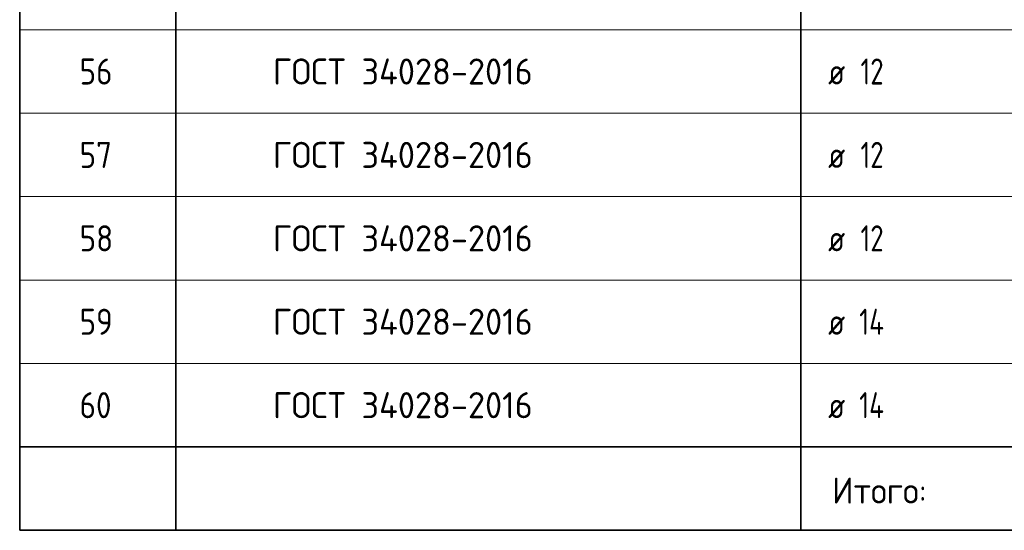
# Model space of a CAD drawing. Header units: metres. Extents: x -38 to 107, y -15 to 21.
# Tile 48 of 89: x 67.92 to 77.37, y -3.53 to 1.37. Entities that reach past the tile are written whole.
import ezdxf

# ---------------------------------------------------------------- set-up
doc = ezdxf.new("R2010")
doc.units = ezdxf.units.M
doc.styles.add('ISOCPEUR', font='txt')

msp = doc.modelspace()

# ---------------------------------------------------------------- linework, layer by layer
at = {"color": 7, "linetype": 'Continuous', "lineweight": 35, "transparency": 33554687}
for p, q in [((67.9198, 2.0717), (67.9198, 1.2717)), ((69.4198, 2.0717), (69.4198, 1.2717)), ((75.4198, 2.0717), (75.4198, 1.2717)), ((67.9198, 1.2717), (67.9198, 0.4717)), ((69.4198, 1.2717), (69.4198, 0.4717)), ((75.4198, 1.2717), (75.4198, 0.4717)), ((67.9198, 0.4717), (67.9198, -0.3283)), ((69.4198, 0.4717), (69.4198, -0.3283)), ((75.4198, 0.4717), (75.4198, -0.3283)), ((67.9198, -0.3283), (67.9198, -1.1283)), ((69.4198, -0.3283), (69.4198, -1.1283)), ((75.4198, -0.3283), (75.4198, -1.1283)), ((67.9198, -1.1283), (67.9198, -1.9283)), ((69.4198, -1.1283), (69.4198, -1.9283)), ((75.4198, -1.1283), (75.4198, -1.9283)), ((67.9198, -1.9283), (67.9198, -2.7283)), ((69.4198, -1.9283), (69.4198, -2.7283)), ((75.4198, -1.9283), (75.4198, -2.7283)), ((67.9198, -2.7283), (67.9198, -3.5283)), ((67.9198, -2.7283), (86.4198, -2.7283)), ((69.4198, -2.7283), (69.4198, -3.5283)), ((75.4198, -2.7283), (75.4198, -3.5283)), ((67.9198, -3.5283), (86.4198, -3.5283))]:
    msp.add_line(p, q, dxfattribs=at)
at = {"color": 7, "linetype": 'Continuous', "lineweight": 13, "transparency": 33554687}
for p, q in [((86.4198, 1.2717), (67.9198, 1.2717)), ((86.4198, 0.4717), (67.9198, 0.4717)), ((86.4198, -0.3283), (67.9198, -0.3283)), ((86.4198, -1.1283), (67.9198, -1.1283)), ((86.4198, -1.9283), (67.9198, -1.9283)), ((86.4198, -2.7283), (67.9198, -2.7283))]:
    msp.add_line(p, q, dxfattribs=at)

# ---------------------------------------------------------------- texts
at = {"color": 7, "linetype": 'Continuous', "lineweight": 35, "transparency": 33554687, "char_height": 0.25, "attachment_point": 7, "style": 'ISOCPEUR'}
for s, insert, width in [('\\W0.87;56', (68.4948, 0.7467), 0.45901), ('\\W0.96;ГОСТ 34028-2016', (70.3506, 0.7467), 2.743715), ('\\W0.75;12', (75.9925, 0.7467), 0.393567), ('\\W0.82;ø', (75.6817, 0.7467), 0.327205), ('\\W0.87;57', (68.4948, -0.0533), 0.45901), ('\\W0.96;ГОСТ 34028-2016', (70.3506, -0.0533), 2.743715), ('\\W0.75;12', (75.9925, -0.0533), 0.393567), ('\\W0.82;ø', (75.6817, -0.0533), 0.327205), ('\\W0.87;58', (68.4948, -0.8533), 0.45901), ('\\W0.96;ГОСТ 34028-2016', (70.3506, -0.8533), 2.743715), ('\\W0.82;ø', (75.6817, -0.8533), 0.327205), ('\\W0.75;12', (75.9925, -0.8533), 0.393567), ('\\W0.87;59', (68.4948, -1.6533), 0.45901), ('\\W0.96;ГОСТ 34028-2016', (70.3506, -1.6533), 2.743715), ('\\W0.76;14', (75.98, -1.6533), 0.420468), ('\\W0.82;ø', (75.6817, -1.6533), 0.327205), ('\\W0.87;60', (68.4948, -2.4533), 0.45901), ('\\W0.96;ГОСТ 34028-2016', (70.3506, -2.4533), 2.743715), ('\\W0.82;ø', (75.6817, -2.4533), 0.327205), ('\\W0.76;14', (75.98, -2.4533), 0.420468), ('\\W0.95;Итого:', (75.7194, -3.272), 1.143461)]:
    msp.add_mtext(s, dxfattribs=dict(at, insert=insert, width=width))

doc.saveas('drawing.dxf')
